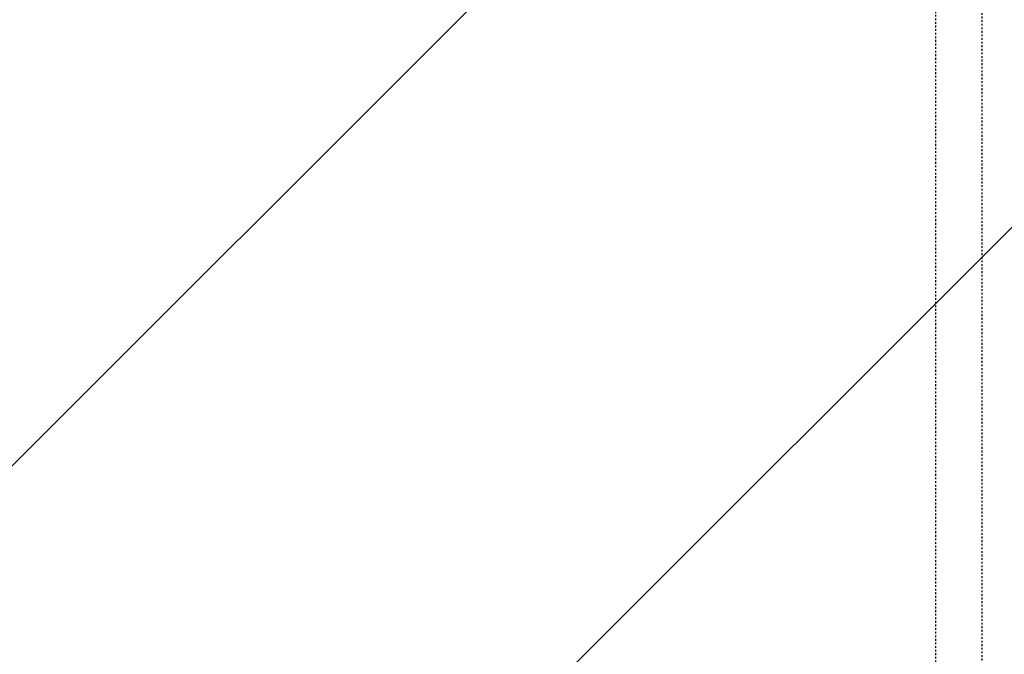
# Model space of a CAD drawing. Header units: centimetres. Extents: x 25511 to 42070, y 833 to 13367.
# Tile 27 of 59: x 29923 to 29978, y 5263 to 5298. Entities that reach past the tile are written whole.
import ezdxf

# ---------------------------------------------------------------- set-up
doc = ezdxf.new("R2010")
doc.units = ezdxf.units.CM
doc.header["$LTSCALE"] = 0.1
doc.linetypes.add('DASHED2', pattern=[9.525, 6.35, -3.175])
doc.layers.add('A_Sufity - Opis', color=253, linetype='Continuous', lineweight=13)
doc.layers.add('CKDRZWI_', color=253, linetype='Continuous')

# ---------------------------------------------------------------- blocks, each defined once
blk = doc.blocks.new('A$7E8719B1CAF')
at = {"color": 7, "linetype": 'DASHED2', "lineweight": -3}
for p, q in [((3913.11, 48), (3913.11, -4048)), ((3938.86, -33.03), (3938.86, -3966.97))]:
    blk.add_line(p, q, dxfattribs=at)

msp = doc.modelspace()

# ---------------------------------------------------------------- hatches: boundary and pattern name
at = {"layer": 'A_Sufity - Opis'}
h = msp.add_hatch(dxfattribs=at)
h.set_pattern_fill('GR_GENERAL', color=256, scale=15)
h.set_pattern_definition([(45, (0, 0), (-21.213203, 21.213203), [])])
h.paths.add_polyline_path([(29603.234, 5714.104), (31730.236, 5724.076), (31730.236, 5160.111), (30722.051, 5160.111), (30722.14, 5150.111), (29616.644, 5150.104), (29616.644, 5211.354), (29603.236, 5211.354)])

# ---------------------------------------------------------------- block references
at = {"layer": 'CKDRZWI_', "xscale": -0.1, "yscale": 0.1, "zscale": 0.1, "rotation": 180}
msp.add_blockref('A$7E8719B1CAF', (29583.236, 5232.354), dxfattribs=at)

doc.saveas('drawing.dxf')
